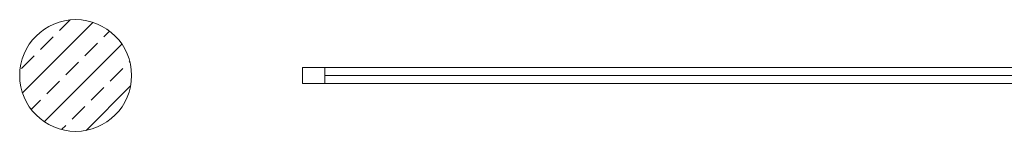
# Model space of a CAD drawing. Header units: metres. Extents: x -27 to 222, y 3 to 231.
# Tile 28 of 46: x 176.025 to 179.984, y 119.775 to 120.225. Entities that reach past the tile are written whole.
import ezdxf

# ---------------------------------------------------------------- set-up
doc = ezdxf.new("R2010")
doc.units = ezdxf.units.M
doc.layers.add('Grundriss', color=7, linetype='Continuous', lineweight=13)

msp = doc.modelspace()

# ---------------------------------------------------------------- hatches: boundary and pattern name
at = {"layer": 'Grundriss'}
h = msp.add_hatch(dxfattribs=at)
h.set_pattern_fill('ANSI33', color=256, style=0, pattern_type=2)
h.set_pattern_definition([(45, (178.90803, 119.13665), (-0.203647, -0.4072935), []), (45, (178.85711, 119.18756), (-0.203647, -0.4072935), [0.072, -0.36]), (45, (178.93348, 119.26393), (-0.203647, -0.4072935), [0.072, -0.36]), (45, (179.00985, 119.3403), (-0.203647, -0.4072935), [0.072, -0.36]), (45, (179.08622, 119.41667), (-0.203647, -0.4072935), [0.072, -0.36])])
h.paths.add_polyline_path([(176.025, 120, 1), (176.475, 120, 1)])

# ---------------------------------------------------------------- linework, layer by layer
for p, q in [((177.2524, 120.0325), (177.2524, 119.9675)), ((177.2524, 120), (182.0123, 120))]:
    msp.add_line(p, q, dxfattribs=at)
at = {"layer": 'Grundriss', "flags": 128}
msp.add_lwpolyline([(177.1624, 120.0325), (177.1624, 119.9675), (182.1023, 119.9675), (182.1023, 120.0325), (177.1624, 120.0325)], close=True, dxfattribs=at)
at = {"layer": 'Grundriss'}
msp.add_circle((176.25, 120), 0.225, dxfattribs=at)

doc.saveas('drawing.dxf')
